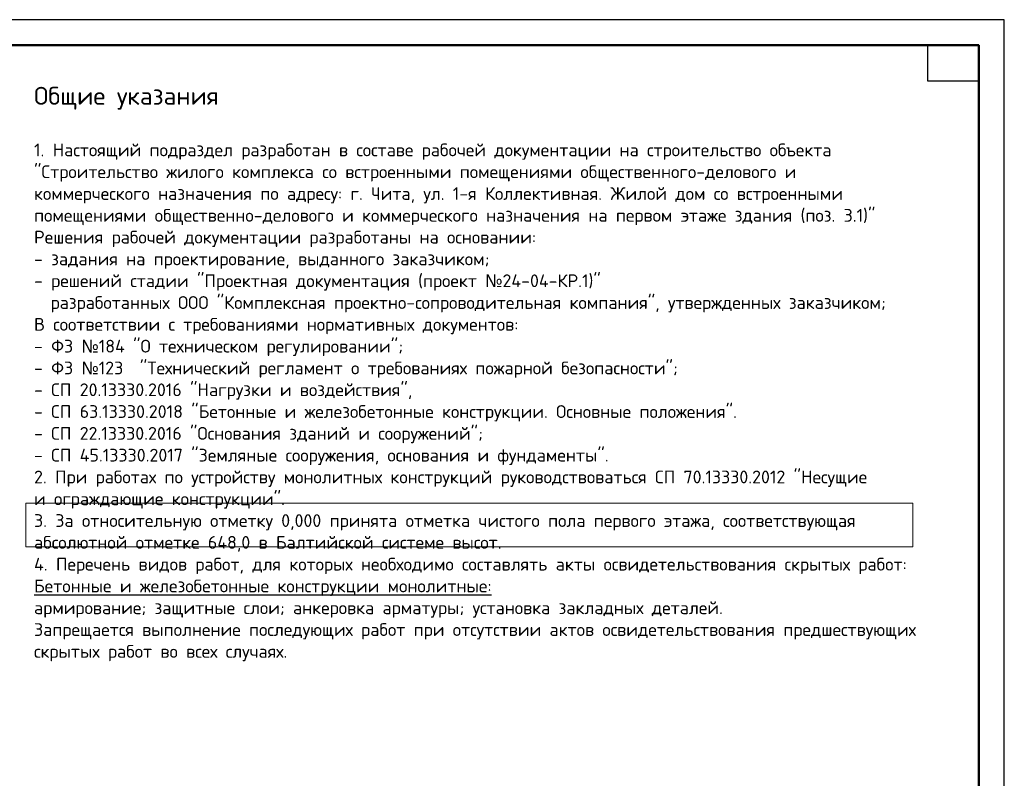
# Model space of a CAD drawing. Header units: millimetres. Extents: x 0 to 42000, y 0 to 29700.
# Tile 4 of 4: x 22719 to 42000, y 14850 to 29700. Entities that reach past the tile are written whole.
import ezdxf

# ---------------------------------------------------------------- set-up
doc = ezdxf.new("R2010")
doc.units = ezdxf.units.MM
doc.layers.add('Standard', color=7, linetype='Continuous', lineweight=25)
doc.styles.add('ARIAL', font='arial.ttf')

msp = doc.modelspace()

# ---------------------------------------------------------------- linework, layer by layer
at = {"layer": 'Standard', "color": 7, "linetype": 'Continuous', "lineweight": 35, "transparency": 33554687}
for p, q in [((41500, 27600), (41500, 20500)), ((41500, 27200), (41500, 20100))]:
    msp.add_line(p, q, dxfattribs=at)
at = {"layer": 'Standard', "color": 7, "linetype": 'Continuous', "lineweight": 50, "transparency": 33554687}
msp.add_line((41500, 27100), (41500, 23200), dxfattribs=at)
at = {"layer": 'Standard', "color": 7, "linetype": 'Continuous', "lineweight": 25, "transparency": 33554687}
for points in [[(0, 0), (42000, 0), (42000, 29700), (0, 29700), (0, 0)], [(41500, 29200), (41500, 28500), (40500, 28500), (40500, 29200), (41500, 29200)]]:
    msp.add_lwpolyline(points, close=True, dxfattribs=at)
at = {"layer": 'Standard', "color": 7, "linetype": 'Continuous', "lineweight": 50, "transparency": 33554687}
msp.add_lwpolyline([(2000, 29200), (41500, 29200), (41500, 500), (2000, 500), (2000, 29200)], close=True, dxfattribs=at)
at = {"layer": 'Standard', "color": 240, "linetype": 'Continuous', "lineweight": 13, "transparency": 33554687}
msp.add_lwpolyline([(22839, 20235), (22839, 19383), (40212, 19383), (40212, 20235), (22839, 20235)], close=True, dxfattribs=at)

# ---------------------------------------------------------------- texts
at = {"transparency": 33554687, "insert": (23000, 28385), "char_height": 300, "width": 20707.81, "attachment_point": 1, "line_spacing_factor": 1.024096, "style": 'ARIAL'}
msp.add_mtext('\\A1;{\\fISOCPEUR|i0|b0;\\H350.000000;\\W1.018787;\\C7;Общие указания}\\P{\\fArial|i0|b0;\\H300.000000;\\W1.018787;\\C7; }\\P{\\fISOCPEUR|i0|b0;\\H250.000000;\\W1.018787;\\C7;1. Настоящий подраздел разработан в составе рабочей документации на строительство объекта}\\P{\\fISOCPEUR|i0|b0;\\H250.000000;\\W1.018787;\\C7;"Строительство жилого комплекса со встроенными помещениями общественного-делового и}\\P{\\fISOCPEUR|i0|b0;\\H250.000000;\\W1.018787;\\C7;коммерческого назначения по адресу: г. Чита, ул. 1-я Коллективная. Жилой дом со встроенными}\\P{\\fISOCPEUR|i0|b0;\\H250.000000;\\W1.018787;\\C7;помещениями общественно-делового и коммерческого назначения на первом этаже здания (поз. 3.1)"}\\P{\\fISOCPEUR|i0|b0;\\H250.000000;\\W1.018787;\\C7;Решения рабочей документации разработаны на основании:}\\P{\\fISOCPEUR|i0|b0;\\H250.000000;\\W1.018787;\\C7;- задания на проектирование, выданного заказчиком;}\\P{\\fISOCPEUR|i0|b0;\\H250.000000;\\W1.018787;\\C7;- решений стадии "Проектная документация (проект \\fSegoe UI Symbol|i0|b0;№\\fISOCPEUR|i0|b0;24-04-КР.1)"}\\P{\\fISOCPEUR|i0|b0;\\H250.000000;\\W1.018787;\\C7;  разработанных ООО "Комплексная проектно-сопроводительная компания", утвержденных заказчиком;}\\P{\\fISOCPEUR|i0|b0;\\H250.000000;\\W1.018787;\\C7;В соответствии с требованиями нормативных документов: }\\P{\\fISOCPEUR|i0|b0;\\H250.000000;\\W1.018787;\\C7;- ФЗ \\fSegoe UI Symbol|i0|b0;№\\fISOCPEUR|i0|b0;184 "О техническом регулировании"; }\\P{\\fISOCPEUR|i0|b0;\\H250.000000;\\W1.018787;\\C7;- ФЗ \\fSegoe UI Symbol|i0|b0;№\\fISOCPEUR|i0|b0;123  "Технический регламент о требованиях пожарной безопасности";}\\P{\\fISOCPEUR|i0|b0;\\H250.000000;\\W1.018787;\\C7;- СП 20.13330.2016 "Нагрузки и воздействия", }\\P{\\fISOCPEUR|i0|b0;\\H250.000000;\\W1.018787;\\C7;- СП 63.13330.2018 "Бетонные и железобетонные конструкции. Основные положения".}\\P{\\fISOCPEUR|i0|b0;\\H250.000000;\\W1.018787;\\C7;- СП 22.13330.2016 "Основания зданий и сооружений";}\\P{\\fISOCPEUR|i0|b0;\\H250.000000;\\W1.018787;\\C7;- СП 45.13330.2017 "Земляные сооружения, основания и фундаменты".}\\P{\\fISOCPEUR|i0|b0;\\H250.000000;\\W1.018787;\\C7;2. При работах по устройству монолитных конструкций руководствоваться СП 70.13330.2012 "Несущие}\\P{\\fISOCPEUR|i0|b0;\\H250.000000;\\W1.018787;\\C7;и ограждающие конструкции".}\\P{\\fISOCPEUR|i0|b0;\\H250.000000;\\W1.018787;\\C7;3. За относительную отметку 0,000 принята отметка чистого пола первого этажа, соответствующая}\\P{\\fISOCPEUR|i0|b0;\\H250.000000;\\W1.018787;\\C7;абсолютной отметке 648,0 в Балтийской системе высот.}\\P{\\fISOCPEUR|i0|b0;\\H250.000000;\\W1.018787;\\C7;4. Перечень видов работ, для которых необходимо составлять акты освидетельствования скрытых работ:}\\P{\\L\\fISOCPEUR|i0|b0;\\H250.000000;\\W1.018787;\\C7;Бетонные \\l\\Lи \\l\\Lжелезобетонные \\l\\Lконструкции \\l\\Lмонолитные:\\l}\\P{\\fISOCPEUR|i0|b0;\\H250.000000;\\W1.018787;\\C7;армирование; защитные слои; анкеровка арматуры; установка закладных деталей.}\\P{\\fISOCPEUR|i0|b0;\\H250.000000;\\W1.018787;\\C7;Запрещается выполнение последующих работ при отсутствии актов освидетельствования предшествующих}\\P{\\fISOCPEUR|i0|b0;\\H250.000000;\\W1.018787;\\C7;скрытых работ во всех случаях.}\\P', dxfattribs=at)

doc.saveas('drawing.dxf')
